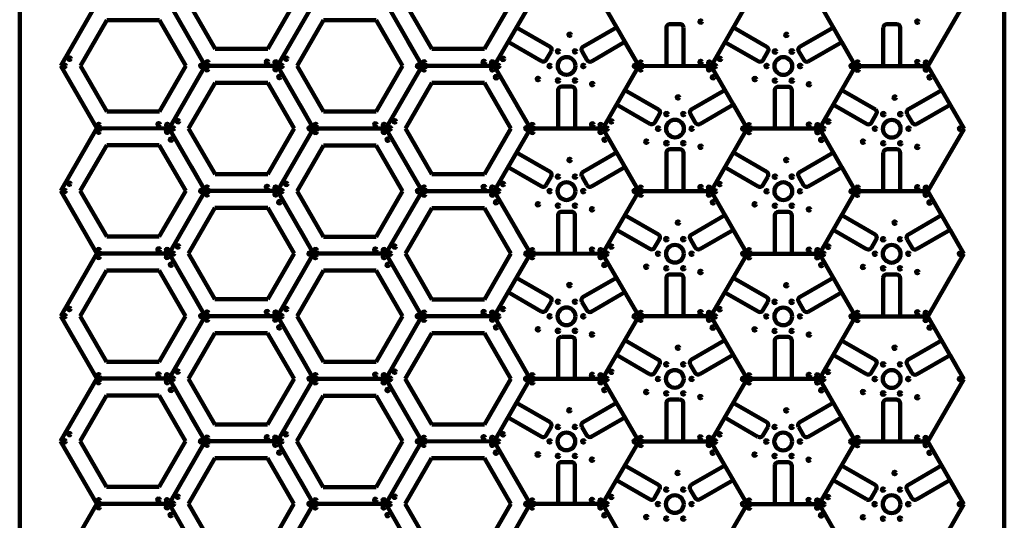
# Model space of a CAD drawing. Header units: millimetres. Extents: x -610 to 610, y -1219 to 1219.
# Tile 2 of 4: x -610 to 610, y -600 to 20. Entities that reach past the tile are written whole.
import ezdxf

# ---------------------------------------------------------------- set-up
doc = ezdxf.new("R2010")
doc.units = ezdxf.units.MM
doc.layers.add('Layer1', color=7, linetype='Continuous')

msp = doc.modelspace()

# ---------------------------------------------------------------- linework, layer by layer
at = {"layer": 'Layer1', "color": 150, "lineweight": 211, "ltscale": 25.4}
for p, q in [((-513.9, 40.4), (-558.7, -37)), ((-424.5, 40.4), (-379.8, -37.1)), ((-379.8, -37.1), (-424.5, 40.4)), ((-400.3, 40.4), (-367.6, -16.2)), ((-302.3, -16.2), (-269.7, 40.4)), ((-245.5, 40.3), (-290.3, -37.2)), ((-290.3, -37.2), (-245.5, 40.3)), ((-156, 40.3), (-111.3, -37.2)), ((-111.3, -37.2), (-156, 40.3)), ((-131.9, 40.2), (-99.2, -16.3)), ((-33.9, -16.3), (-1.3, 40.2)), ((22.9, 40.2), (-21.9, -37.3)), ((-21.9, -37.3), (22.9, 40.2)), ((157.1, -37.3), (112.4, 40.2)), ((112.4, 40.2), (157.1, -37.3)), ((246.5, -37.4), (291.3, 40.1)), ((291.3, 40.1), (246.5, -37.4)), ((425.5, -37.5), (380.8, 40)), ((380.8, 40), (425.5, -37.5)), ((515, -37.5), (559.7, 40)), ((-501.9, 19.5), (-534.5, -37.1)), ((-436.6, 19.5), (-501.9, 19.5)), ((-403.9, -37.1), (-436.6, 19.5)), ((-233.5, 19.4), (-266.1, -37.2)), ((-168.2, 19.4), (-233.5, 19.4)), ((-135.5, -37.2), (-168.2, 19.4)), ((-367.6, -16.2), (-302.3, -16.2)), ((-99.2, -16.3), (-33.9, -16.3)), ((-558.7, -37), (-514, -114.5)), ((-534.5, -37.1), (-501.9, -93.6)), ((-436.6, -93.6), (-403.9, -37.1)), ((-379.8, -37.1), (-424.5, -114.6)), ((-424.5, -114.6), (-379.8, -37.1)), ((-379.8, -37.1), (-290.3, -37.2)), ((-290.3, -37.2), (-379.8, -37.1)), ((-290.3, -37.2), (-245.6, -114.7)), ((-245.6, -114.7), (-290.3, -37.2)), ((-266.1, -37.2), (-233.5, -93.7)), ((-168.2, -93.7), (-135.5, -37.2)), ((-111.3, -37.2), (-156.1, -114.7)), ((-156.1, -114.7), (-111.3, -37.2)), ((-111.3, -37.2), (-21.9, -37.3)), ((-21.9, -37.3), (-111.3, -37.2)), ((-21.9, -37.3), (22.8, -114.8)), ((22.8, -114.8), (-21.9, -37.3)), ((112.3, -114.8), (157.1, -37.3)), ((157.1, -37.3), (112.3, -114.8)), ((157.1, -37.3), (246.5, -37.4)), ((246.5, -37.4), (157.1, -37.3)), ((291.3, -114.9), (246.5, -37.4)), ((246.5, -37.4), (291.3, -114.9)), ((380.7, -114.9), (425.5, -37.5)), ((425.5, -37.5), (380.7, -114.9)), ((425.5, -37.5), (515, -37.5)), ((515, -37.5), (425.5, -37.5)), ((559.7, -115), (515, -37.5)), ((-367.7, -58.1), (-400.4, -114.6)), ((-302.4, -58.1), (-367.7, -58.1)), ((-269.8, -114.6), (-302.4, -58.1)), ((-99.3, -58.2), (-131.9, -114.7)), ((-34, -58.2), (-99.3, -58.2)), ((-1.4, -114.7), (-34, -58.2)), ((-501.9, -93.6), (-436.6, -93.6)), ((-233.5, -93.7), (-168.2, -93.7)), ((-514, -114.5), (-558.8, -192)), ((-514, -114.5), (-424.5, -114.6)), ((-424.5, -114.6), (-514, -114.5)), ((-424.5, -114.6), (-379.8, -192.1)), ((-379.8, -192.1), (-424.5, -114.6)), ((-400.4, -114.6), (-367.7, -171.2)), ((-302.4, -171.2), (-269.8, -114.6)), ((-245.6, -114.7), (-290.4, -192.1)), ((-290.4, -192.1), (-245.6, -114.7)), ((-245.6, -114.7), (-156.1, -114.7)), ((-156.1, -114.7), (-245.6, -114.7)), ((-156.1, -114.7), (-111.4, -192.2)), ((-111.4, -192.2), (-156.1, -114.7)), ((-131.9, -114.7), (-99.3, -171.3)), ((-34, -171.3), (-1.4, -114.7)), ((22.8, -114.8), (-21.9, -192.2)), ((-21.9, -192.2), (22.8, -114.8)), ((22.8, -114.8), (112.3, -114.8)), ((112.3, -114.8), (22.8, -114.8)), ((157, -192.3), (112.3, -114.8)), ((112.3, -114.8), (157, -192.3)), ((246.5, -192.4), (291.3, -114.9)), ((291.3, -114.9), (246.5, -192.4)), ((291.3, -114.9), (380.7, -114.9)), ((380.7, -114.9), (291.3, -114.9)), ((425.4, -192.4), (380.7, -114.9)), ((380.7, -114.9), (425.4, -192.4)), ((514.9, -192.5), (559.7, -115)), ((-501.9, -135.5), (-534.6, -192)), ((-436.7, -135.5), (-501.9, -135.5)), ((-404, -192), (-436.7, -135.5)), ((-233.5, -135.6), (-266.2, -192.2)), ((-168.2, -135.6), (-233.5, -135.6)), ((-135.6, -192.2), (-168.2, -135.6)), ((-367.7, -171.2), (-302.4, -171.2)), ((-99.3, -171.3), (-34, -171.3)), ((-558.8, -192), (-514.1, -269.5)), ((-534.6, -192), (-501.9, -248.6)), ((-436.7, -248.6), (-404, -192)), ((-379.8, -192.1), (-424.6, -269.6)), ((-424.6, -269.6), (-379.8, -192.1)), ((-379.8, -192.1), (-290.4, -192.1)), ((-290.4, -192.1), (-379.8, -192.1)), ((-290.4, -192.1), (-245.7, -269.6)), ((-245.7, -269.6), (-290.4, -192.1)), ((-266.2, -192.2), (-233.5, -248.7)), ((-168.2, -248.7), (-135.6, -192.2)), ((-111.4, -192.2), (-156.2, -269.7)), ((-156.2, -269.7), (-111.4, -192.2)), ((-111.4, -192.2), (-21.9, -192.2)), ((-21.9, -192.2), (-111.4, -192.2)), ((-21.9, -192.2), (22.8, -269.7)), ((22.8, -269.7), (-21.9, -192.2)), ((112.2, -269.8), (157, -192.3)), ((157, -192.3), (112.2, -269.8)), ((157, -192.3), (246.5, -192.4)), ((246.5, -192.4), (157, -192.3)), ((291.2, -269.9), (246.5, -192.4)), ((246.5, -192.4), (291.2, -269.9)), ((380.7, -269.9), (425.4, -192.4)), ((425.4, -192.4), (380.7, -269.9)), ((425.4, -192.4), (514.9, -192.5)), ((514.9, -192.5), (425.4, -192.4)), ((559.6, -270), (514.9, -192.5)), ((-367.8, -213), (-400.4, -269.6)), ((-302.5, -213), (-367.8, -213)), ((-269.8, -269.6), (-302.5, -213)), ((-99.4, -213.2), (-132, -269.7)), ((-34.1, -213.2), (-99.4, -213.2)), ((-1.4, -269.7), (-34.1, -213.2)), ((-501.9, -248.6), (-436.7, -248.6)), ((-233.5, -248.7), (-168.2, -248.7)), ((-514.1, -269.5), (-558.8, -347)), ((-514.1, -269.5), (-424.6, -269.6)), ((-424.6, -269.6), (-514.1, -269.5)), ((-424.6, -269.6), (-379.9, -347.1)), ((-379.9, -347.1), (-424.6, -269.6)), ((-400.4, -269.6), (-367.8, -326.1)), ((-302.5, -326.1), (-269.8, -269.6)), ((-245.7, -269.6), (-290.4, -347.1)), ((-290.4, -347.1), (-245.7, -269.6)), ((-245.7, -269.6), (-156.2, -269.7)), ((-156.2, -269.7), (-245.7, -269.6)), ((-156.2, -269.7), (-111.5, -347.2)), ((-111.5, -347.2), (-156.2, -269.7)), ((-132, -269.7), (-99.4, -326.3)), ((-34.1, -326.3), (-1.4, -269.7)), ((22.8, -269.7), (-22, -347.2)), ((-22, -347.2), (22.8, -269.7)), ((22.8, -269.7), (112.2, -269.8)), ((112.2, -269.8), (22.8, -269.7)), ((156.9, -347.3), (112.2, -269.8)), ((112.2, -269.8), (156.9, -347.3)), ((246.4, -347.3), (291.2, -269.9)), ((291.2, -269.9), (246.4, -347.3)), ((291.2, -269.9), (380.7, -269.9)), ((380.7, -269.9), (291.2, -269.9)), ((425.4, -347.4), (380.7, -269.9)), ((380.7, -269.9), (425.4, -347.4)), ((514.8, -347.4), (559.6, -270)), ((-502, -290.5), (-534.7, -347)), ((-436.7, -290.5), (-502, -290.5)), ((-404.1, -347), (-436.7, -290.5)), ((-233.6, -290.6), (-266.2, -347.1)), ((-168.3, -290.6), (-233.6, -290.6)), ((-135.7, -347.1), (-168.3, -290.6)), ((-367.8, -326.1), (-302.5, -326.1)), ((-99.4, -326.3), (-34.1, -326.3)), ((-558.8, -347), (-514.1, -424.5)), ((-534.7, -347), (-502, -403.6)), ((-436.7, -403.6), (-404.1, -347)), ((-379.9, -347.1), (-424.7, -424.5)), ((-424.7, -424.5), (-379.9, -347.1)), ((-379.9, -347.1), (-290.4, -347.1)), ((-290.4, -347.1), (-379.9, -347.1)), ((-290.4, -347.1), (-245.7, -424.6)), ((-245.7, -424.6), (-290.4, -347.1)), ((-266.2, -347.1), (-233.6, -403.7)), ((-168.3, -403.7), (-135.7, -347.1)), ((-111.5, -347.2), (-156.2, -424.6)), ((-156.2, -424.6), (-111.5, -347.2)), ((-111.5, -347.2), (-22, -347.2)), ((-22, -347.2), (-111.5, -347.2)), ((-22, -347.2), (22.7, -424.7)), ((22.7, -424.7), (-22, -347.2)), ((112.2, -424.8), (156.9, -347.3)), ((156.9, -347.3), (112.2, -424.8)), ((156.9, -347.3), (246.4, -347.3)), ((246.4, -347.3), (156.9, -347.3)), ((291.1, -424.8), (246.4, -347.3)), ((246.4, -347.3), (291.1, -424.8)), ((380.6, -424.9), (425.4, -347.4)), ((425.4, -347.4), (380.6, -424.9)), ((425.4, -347.4), (514.8, -347.4)), ((514.8, -347.4), (425.4, -347.4)), ((559.5, -425), (514.8, -347.4)), ((-367.8, -368), (-400.5, -424.6)), ((-302.6, -368), (-367.8, -368)), ((-269.9, -424.6), (-302.6, -368)), ((-99.4, -368.1), (-132.1, -424.7)), ((-34.1, -368.1), (-99.4, -368.1)), ((-1.5, -424.7), (-34.1, -368.1)), ((-502, -403.6), (-436.7, -403.6)), ((-233.6, -403.7), (-168.3, -403.7)), ((-514.1, -424.5), (-558.9, -502)), ((-514.1, -424.5), (-424.7, -424.5)), ((-424.7, -424.5), (-514.1, -424.5)), ((-424.7, -424.5), (-380, -502)), ((-380, -502), (-424.7, -424.5)), ((-400.5, -424.6), (-367.8, -481.1)), ((-302.6, -481.1), (-269.9, -424.6)), ((-245.7, -424.6), (-290.5, -502.1)), ((-290.5, -502.1), (-245.7, -424.6)), ((-245.7, -424.6), (-156.2, -424.6)), ((-156.2, -424.6), (-245.7, -424.6)), ((-156.2, -424.6), (-111.5, -502.1)), ((-111.5, -502.1), (-156.2, -424.6)), ((-132.1, -424.7), (-99.4, -481.2)), ((-34.1, -481.2), (-1.5, -424.7)), ((22.7, -424.7), (-22.1, -502.2)), ((-22.1, -502.2), (22.7, -424.7)), ((22.7, -424.7), (112.2, -424.8)), ((112.2, -424.8), (22.7, -424.7)), ((156.9, -502.3), (112.2, -424.8)), ((112.2, -424.8), (156.9, -502.3)), ((246.3, -502.3), (291.1, -424.8)), ((291.1, -424.8), (246.3, -502.3)), ((291.1, -424.8), (380.6, -424.9)), ((380.6, -424.9), (291.1, -424.8)), ((425.3, -502.4), (380.6, -424.9)), ((380.6, -424.9), (425.3, -502.4)), ((514.8, -502.4), (559.5, -425)), ((-502.1, -445.4), (-534.7, -502)), ((-436.8, -445.4), (-502.1, -445.4)), ((-404.1, -502), (-436.8, -445.4)), ((-233.7, -445.6), (-266.3, -502.1)), ((-168.4, -445.6), (-233.7, -445.6)), ((-135.7, -502.1), (-168.4, -445.6)), ((-367.8, -481.1), (-302.6, -481.1)), ((-99.4, -481.2), (-34.1, -481.2)), ((-558.9, -502), (-514.2, -579.5)), ((-534.7, -502), (-502.1, -558.5)), ((-436.8, -558.5), (-404.1, -502)), ((-380, -502), (-424.7, -579.5)), ((-424.7, -579.5), (-380, -502)), ((-380, -502), (-290.5, -502.1)), ((-290.5, -502.1), (-380, -502)), ((-290.5, -502.1), (-245.8, -579.6)), ((-245.8, -579.6), (-290.5, -502.1)), ((-266.3, -502.1), (-233.7, -558.7)), ((-168.4, -558.7), (-135.7, -502.1)), ((-111.5, -502.1), (-156.3, -579.6)), ((-156.3, -579.6), (-111.5, -502.1)), ((-111.5, -502.1), (-22.1, -502.2)), ((-22.1, -502.2), (-111.5, -502.1)), ((-22.1, -502.2), (22.6, -579.7)), ((22.6, -579.7), (-22.1, -502.2)), ((112.1, -579.7), (156.9, -502.3)), ((156.9, -502.3), (112.1, -579.7)), ((156.9, -502.3), (246.3, -502.3)), ((246.3, -502.3), (156.9, -502.3)), ((291, -579.8), (246.3, -502.3)), ((246.3, -502.3), (291, -579.8)), ((380.5, -579.8), (425.3, -502.4)), ((425.3, -502.4), (380.5, -579.8)), ((425.3, -502.4), (514.8, -502.4)), ((514.8, -502.4), (425.3, -502.4)), ((559.5, -579.9), (514.8, -502.4)), ((-367.9, -523), (-400.6, -579.5)), ((-302.6, -523), (-367.9, -523)), ((-270, -579.5), (-302.6, -523)), ((-99.5, -523.1), (-132.1, -579.7)), ((-34.2, -523.1), (-99.5, -523.1)), ((-1.6, -579.7), (-34.2, -523.1)), ((-502.1, -558.5), (-436.8, -558.5)), ((-233.7, -558.7), (-168.4, -558.7)), ((-514.2, -579.5), (-559, -656.9)), ((-514.2, -579.5), (-424.7, -579.5)), ((-424.7, -579.5), (-514.2, -579.5)), ((-424.7, -579.5), (-380, -657)), ((-380, -657), (-424.7, -579.5)), ((-400.6, -579.5), (-367.9, -636.1)), ((-302.6, -636.1), (-270, -579.5)), ((-245.8, -579.6), (-290.6, -657)), ((-290.6, -657), (-245.8, -579.6)), ((-245.8, -579.6), (-156.3, -579.6)), ((-156.3, -579.6), (-245.8, -579.6)), ((-156.3, -579.6), (-111.6, -657.1)), ((-111.6, -657.1), (-156.3, -579.6)), ((-132.1, -579.7), (-99.5, -636.2)), ((-34.2, -636.2), (-1.6, -579.7)), ((22.6, -579.7), (-22.1, -657.2)), ((-22.1, -657.2), (22.6, -579.7)), ((22.6, -579.7), (112.1, -579.7)), ((112.1, -579.7), (22.6, -579.7)), ((156.8, -657.2), (112.1, -579.7)), ((112.1, -579.7), (156.8, -657.2)), ((246.3, -657.3), (291, -579.8)), ((291, -579.8), (246.3, -657.3)), ((291, -579.8), (380.5, -579.8)), ((380.5, -579.8), (291, -579.8)), ((425.2, -657.4), (380.5, -579.8)), ((380.5, -579.8), (425.2, -657.4)), ((514.7, -657.4), (559.5, -579.9))]:
    msp.add_line(p, q, dxfattribs=at)
at = {"layer": 'Layer1', "color": 3, "lineweight": 211, "ltscale": 25.4}
for p, q in [((207.8, 14.6), (195.9, 14.6)), ((476.3, 14.4), (464.3, 14.4)), ((47.3, -13.5), (5.7, 10.5)), ((129.5, 10.5), (88.4, -13.3)), ((191.4, 10.6), (191.4, -37.4)), ((212.3, -37.4), (212.3, 10.1)), ((315.7, -13.6), (274.2, 10.4)), ((397.9, 10.3), (356.8, -13.4)), ((459.8, 10.5), (459.8, -37.5)), ((480.7, -37.5), (480.7, 10)), ((-396.9, -7.4), (-379.8, -37.1)), ((-128.5, -7.5), (-111.3, -37.2)), ((-4.7, -7.6), (36.4, -31.3)), ((98.4, -31.6), (139.9, -7.6)), ((139.9, -7.7), (157.1, -37.3)), ((263.7, -7.7), (304.8, -31.5)), ((366.8, -31.8), (408.4, -7.8)), ((408.4, -7.8), (425.5, -37.5)), ((42.5, -29.7), (48.5, -19.3)), ((86.7, -19.4), (92.7, -29.7)), ((310.9, -29.8), (316.9, -19.5)), ((355.2, -19.5), (361.2, -29.9)), ((57.2, -66.8), (57.2, -114.8)), ((73.6, -62.9), (61.6, -62.9)), ((78.1, -114.8), (78.1, -67.3)), ((181.5, -91.1), (139.9, -67.1)), ((263.7, -67.1), (222.6, -90.8)), ((325.6, -66.9), (325.6, -114.9)), ((342, -63), (330, -63)), ((346.5, -114.9), (346.5, -67.4)), ((449.9, -91.2), (408.3, -67.2)), ((532.1, -67.2), (491, -90.9)), ((-262.7, -85), (-245.6, -114.7)), ((5.7, -85.1), (22.8, -114.8)), ((129.5, -85.1), (170.6, -108.9)), ((232.5, -109.2), (274.1, -85.2)), ((274.1, -85.2), (291.3, -114.9)), ((397.9, -85.3), (439, -109)), ((501, -109.3), (542.5, -85.3)), ((542.5, -85.3), (559.7, -115)), ((176.7, -107.3), (182.6, -96.9)), ((220.9, -96.9), (226.9, -107.3)), ((445.1, -107.4), (451.1, -97)), ((489.3, -97), (495.3, -107.4)), ((47.2, -168.5), (5.7, -144.5)), ((129.4, -144.5), (88.3, -168.3)), ((191.3, -144.3), (191.3, -192.3)), ((207.8, -140.4), (195.8, -140.4)), ((212.2, -192.3), (212.2, -144.9)), ((315.7, -168.6), (274.1, -144.6)), ((397.9, -144.6), (356.7, -168.4)), ((459.7, -144.4), (459.7, -192.5)), ((476.2, -140.5), (464.2, -140.5)), ((480.6, -192.5), (480.6, -145)), ((-397, -162.4), (-379.8, -192.1)), ((-128.6, -162.5), (-111.4, -192.2)), ((-4.8, -162.6), (36.3, -186.3)), ((98.3, -186.6), (139.9, -162.6)), ((139.9, -162.6), (157, -192.3)), ((263.6, -162.7), (304.8, -186.4)), ((366.7, -186.7), (408.3, -162.7)), ((408.3, -162.7), (425.4, -192.4)), ((42.4, -184.7), (48.4, -174.3)), ((86.7, -174.3), (92.7, -184.7)), ((310.8, -184.8), (316.8, -174.4)), ((355.1, -174.4), (361.1, -184.8)), ((73.5, -217.8), (61.6, -217.8)), ((342, -218), (330, -218)), ((57.1, -221.8), (57.1, -269.8)), ((78, -269.8), (78, -222.3)), ((181.4, -246), (139.8, -222)), ((263.6, -222.1), (222.5, -245.8)), ((325.5, -221.9), (325.5, -269.9)), ((346.4, -269.9), (346.4, -222.4)), ((449.8, -246.1), (408.3, -222.1)), ((532, -222.2), (490.9, -245.9)), ((-262.8, -239.9), (-245.7, -269.6)), ((5.6, -240.1), (22.8, -269.7)), ((129.4, -240.1), (170.5, -263.9)), ((232.5, -264.2), (274.1, -240.2)), ((274, -240.2), (291.2, -269.9)), ((397.8, -240.2), (438.9, -264)), ((500.9, -264.3), (542.5, -240.3)), ((542.5, -240.3), (559.6, -270)), ((176.6, -262.2), (182.6, -251.9)), ((220.9, -251.9), (226.8, -262.3)), ((445, -262.4), (451, -252)), ((489.3, -252), (495.3, -262.4)), ((47.2, -323.5), (5.6, -299.5)), ((129.4, -299.5), (88.2, -323.2)), ((191.3, -299.3), (191.3, -347.3)), ((207.7, -295.4), (195.7, -295.4)), ((212.2, -347.3), (212.2, -299.8)), ((315.6, -323.6), (274, -299.6)), ((397.8, -299.6), (356.7, -323.3)), ((459.7, -299.4), (459.7, -347.4)), ((476.1, -295.5), (464.2, -295.5)), ((480.6, -347.4), (480.6, -299.9)), ((-397, -317.4), (-379.9, -347.1)), ((-128.6, -317.5), (-111.5, -347.2)), ((-4.9, -317.5), (36.3, -341.3)), ((98.2, -341.6), (139.8, -317.6)), ((139.8, -317.6), (156.9, -347.3)), ((263.6, -317.7), (304.7, -341.4)), ((366.7, -341.7), (408.2, -317.7)), ((408.2, -317.7), (425.4, -347.4)), ((42.3, -339.7), (48.3, -329.3)), ((86.6, -329.3), (92.6, -339.7)), ((310.8, -339.8), (316.8, -329.4)), ((355, -329.4), (361, -339.8)), ((57, -376.7), (57, -424.7)), ((73.5, -372.8), (61.5, -372.8)), ((77.9, -424.7), (77.9, -377.3)), ((181.3, -401), (139.8, -377)), ((263.5, -377), (222.4, -400.8)), ((325.4, -376.8), (325.4, -424.9)), ((341.9, -372.9), (329.9, -372.9)), ((346.3, -424.9), (346.3, -377.4)), ((449.8, -401.1), (408.2, -377.1)), ((532, -377.1), (490.8, -400.9)), ((-262.9, -394.9), (-245.7, -424.6)), ((5.6, -395), (22.7, -424.7)), ((129.3, -395.1), (170.4, -418.8)), ((232.4, -419.1), (274, -395.1)), ((274, -395.1), (291.1, -424.8)), ((397.7, -395.2), (438.9, -419)), ((500.8, -419.3), (542.4, -395.3)), ((542.4, -395.3), (559.5, -425)), ((176.5, -417.2), (182.5, -406.8)), ((220.8, -406.8), (226.8, -417.2)), ((444.9, -417.3), (450.9, -407)), ((489.2, -407), (495.2, -417.3)), ((207.6, -450.4), (195.7, -450.4)), ((476.1, -450.5), (464.1, -450.5)), ((47.1, -478.4), (5.5, -454.4)), ((129.3, -454.5), (88.2, -478.2)), ((191.2, -454.3), (191.2, -502.3)), ((212.1, -502.3), (212.1, -454.8)), ((315.5, -478.5), (273.9, -454.5)), ((397.7, -454.6), (356.6, -478.3)), ((459.6, -454.4), (459.6, -502.4)), ((480.5, -502.4), (480.5, -454.9)), ((-397.1, -472.3), (-380, -502)), ((-128.7, -472.5), (-111.5, -502.1)), ((-4.9, -472.5), (36.2, -496.3)), ((98.2, -496.6), (139.7, -472.6)), ((139.7, -472.6), (156.9, -502.3)), ((263.5, -472.6), (304.6, -496.4)), ((366.6, -496.7), (408.2, -472.7)), ((408.1, -472.7), (425.3, -502.4)), ((42.3, -494.6), (48.3, -484.3)), ((86.5, -484.3), (92.5, -494.7)), ((310.7, -494.8), (316.7, -484.4)), ((355, -484.4), (361, -494.8)), ((57, -531.7), (57, -579.7)), ((73.4, -527.8), (61.4, -527.8)), ((77.9, -579.7), (77.8, -532.2)), ((181.3, -556), (139.7, -532)), ((263.5, -532), (222.3, -555.7)), ((325.4, -531.8), (325.4, -579.8)), ((341.8, -527.9), (329.8, -527.9)), ((346.3, -579.8), (346.3, -532.3)), ((449.7, -556.1), (408.1, -532.1)), ((531.9, -532.1), (490.8, -555.9)), ((-262.9, -549.9), (-245.8, -579.6)), ((5.5, -550), (22.6, -579.7)), ((129.2, -550.1), (170.4, -573.8)), ((232.3, -574.1), (273.9, -550.1)), ((273.9, -550.1), (291, -579.8)), ((397.7, -550.2), (438.8, -573.9)), ((500.8, -574.2), (542.3, -550.2)), ((542.3, -550.2), (559.5, -579.9)), ((176.4, -572.2), (182.4, -561.8)), ((220.7, -561.8), (226.7, -572.2)), ((444.9, -572.3), (450.9, -561.9)), ((489.1, -561.9), (495.1, -572.3))]:
    msp.add_line(p, q, dxfattribs=at)
at = {"layer": 'Layer1', "color": 150, "lineweight": 211, "ltscale": 25.4}
msp.add_polyline3d([(-609.6, -1219.2, 0), (-609.6, 1219.2, 0), (609.6, 1219.2, 0), (609.6, -1219.2, 0), (-609.6, -1219.2, 0)], dxfattribs=at)
at = {"layer": 'Layer1', "color": 3, "lineweight": 211, "ltscale": 25.4}
for centre, radius in [((233.5, 17.6), 1.5), ((502, 17.5), 1.5), ((71.3, 1.3), 1.5), ((339.8, 1.2), 1.5), ((57.1, -19.3), 1.5), ((78.1, -19.3), 1.5), ((325.5, -19.4), 1.5), ((346.5, -19.4), 1.5), ((-553.8, -37.1), 1.5), ((-547.9, -28.3), 1.5), ((-384.7, -37.1), 1.5), ((-377.4, -32.9), 1.5), ((-303.3, -32.2), 1.5), ((-292.7, -32.9), 1.5), ((-285.4, -37.2), 1.5), ((-279.5, -28.4), 1.5), ((-116.2, -37.2), 1.5), ((-109, -33), 1.5), ((-34.9, -32.3), 1.5), ((-24.3, -33), 1.5), ((-17, -37.3), 1.5), ((-11.1, -28.5), 1.5), ((46.8, -37.3), 1.5), ((67.6, -37.3), 11), ((88.4, -37.3), 1.5), ((152.2, -37.3), 1.5), ((159.4, -33.1), 1.5), ((233.5, -32.4), 1.5), ((244.2, -33.1), 1.5), ((251.5, -37.4), 1.5), ((257.4, -28.6), 1.5), ((315.2, -37.4), 1.5), ((336, -37.4), 11), ((356.8, -37.4), 1.5), ((420.6, -37.4), 1.5), ((427.8, -33.2), 1.5), ((502, -32.5), 1.5), ((512.6, -33.2), 1.5), ((-377.5, -41.4), 1.5), ((-292.8, -41.4), 1.5), ((-109.1, -41.5), 1.5), ((-24.3, -41.5), 1.5), ((159.4, -41.6), 1.5), ((244.1, -41.6), 1.5), ((427.8, -41.7), 1.5), ((512.5, -41.7), 1.5), ((-288, -51), 1.5), ((-19.6, -51.2), 1.5), ((32.2, -53.5), 1.5), ((57.1, -55.3), 1.5), ((78.1, -55.3), 1.5), ((99.3, -59.8), 1.5), ((248.8, -51.3), 1.5), ((300.7, -53.6), 1.5), ((325.5, -55.4), 1.5), ((346.5, -55.4), 1.5), ((367.7, -60), 1.5), ((517.2, -51.4), 1.5), ((205.5, -76.3), 1.5), ((473.9, -76.4), 1.5), ((191.3, -96.9), 1.5), ((212.3, -96.9), 1.5), ((459.7, -97), 1.5), ((480.7, -97), 1.5), ((-511.7, -110.3), 1.5), ((-437.5, -109.6), 1.5), ((-426.9, -110.3), 1.5), ((-413.7, -105.8), 1.5), ((-243.2, -110.4), 1.5), ((-169.1, -109.7), 1.5), ((-158.5, -110.4), 1.5), ((-145.3, -105.9), 1.5), ((25.2, -110.5), 1.5), ((99.3, -109.8), 1.5), ((109.9, -110.5), 1.5), ((123.1, -106), 1.5), ((201.8, -114.9), 11), ((293.6, -110.7), 1.5), ((367.7, -110), 1.5), ((378.3, -110.7), 1.5), ((391.5, -106.1), 1.5), ((470.2, -115), 11), ((-511.7, -118.8), 1.5), ((-427, -118.8), 1.5), ((-419.6, -114.6), 1.5), ((-250.5, -114.6), 1.5), ((-243.3, -118.9), 1.5), ((-158.6, -118.9), 1.5), ((-151.2, -114.7), 1.5), ((17.9, -114.7), 1.5), ((25.1, -119), 1.5), ((109.8, -119), 1.5), ((117.2, -114.9), 1.5), ((181, -114.9), 1.5), ((222.6, -114.9), 1.5), ((286.3, -114.9), 1.5), ((293.5, -119.2), 1.5), ((378.3, -119.2), 1.5), ((385.6, -115), 1.5), ((449.4, -115), 1.5), ((491, -115), 1.5), ((554.8, -115), 1.5), ((-422.3, -128.5), 1.5), ((-153.8, -128.6), 1.5), ((114.6, -128.7), 1.5), ((166.4, -131), 1.5), ((191.3, -132.9), 1.5), ((212.3, -132.9), 1.5), ((383, -128.8), 1.5), ((434.8, -131.1), 1.5), ((459.7, -133), 1.5), ((480.7, -133), 1.5), ((233.5, -137.4), 1.5), ((501.9, -137.5), 1.5), ((71.3, -153.7), 1.5), ((339.7, -153.8), 1.5), ((-548, -183.2), 1.5), ((-279.5, -183.3), 1.5), ((-11.1, -183.5), 1.5), ((57, -174.3), 1.5), ((67.5, -192.3), 11), ((78, -174.3), 1.5), ((257.3, -183.6), 1.5), ((325.5, -174.4), 1.5), ((336, -192.4), 11), ((346.5, -174.4), 1.5), ((-553.9, -192), 1.5), ((-384.7, -192), 1.5), ((-377.5, -187.9), 1.5), ((-377.5, -196.4), 1.5), ((-303.4, -187.2), 1.5), ((-292.8, -196.4), 1.5), ((-292.7, -187.9), 1.5), ((-285.4, -192.2), 1.5), ((-116.3, -192.2), 1.5), ((-109.1, -188), 1.5), ((-109.1, -196.5), 1.5), ((-34.9, -187.3), 1.5), ((-24.4, -196.5), 1.5), ((-24.3, -188), 1.5), ((-17, -192.3), 1.5), ((46.8, -192.3), 1.5), ((88.3, -192.3), 1.5), ((152.1, -192.3), 1.5), ((159.4, -188.1), 1.5), ((233.5, -187.4), 1.5), ((244.1, -188.1), 1.5), ((251.4, -192.4), 1.5), ((315.2, -192.4), 1.5), ((356.7, -192.4), 1.5), ((420.5, -192.4), 1.5), ((427.8, -188.2), 1.5), ((501.9, -187.5), 1.5), ((512.5, -188.2), 1.5), ((-288.1, -206), 1.5), ((-19.7, -206.1), 1.5), ((32.2, -208.5), 1.5), ((159.3, -196.6), 1.5), ((244, -196.6), 1.5), ((248.8, -206.2), 1.5), ((300.6, -208.6), 1.5), ((427.7, -196.7), 1.5), ((512.4, -196.7), 1.5), ((517.2, -206.4), 1.5), ((57, -210.3), 1.5), ((78, -210.3), 1.5), ((99.2, -214.8), 1.5), ((325.5, -210.4), 1.5), ((346.5, -210.4), 1.5), ((367.7, -214.9), 1.5), ((205.5, -231.2), 1.5), ((473.9, -231.4), 1.5), ((191.2, -251.8), 1.5), ((212.2, -251.8), 1.5), ((459.6, -251.9), 1.5), ((480.6, -251.9), 1.5), ((-511.7, -265.3), 1.5), ((-437.6, -264.6), 1.5), ((-427, -265.3), 1.5), ((-419.7, -269.6), 1.5), ((-413.8, -260.8), 1.5), ((-250.6, -269.6), 1.5), ((-243.3, -265.4), 1.5), ((-169.2, -264.7), 1.5), ((-158.6, -265.4), 1.5), ((-151.3, -269.7), 1.5), ((-145.4, -260.9), 1.5), ((17.9, -269.7), 1.5), ((25.1, -265.5), 1.5), ((99.2, -264.8), 1.5), ((109.8, -265.5), 1.5), ((123.1, -261), 1.5), ((201.7, -269.8), 11), ((293.5, -265.6), 1.5), ((367.6, -264.9), 1.5), ((378.3, -265.6), 1.5), ((391.5, -261.1), 1.5), ((470.1, -269.9), 11), ((-511.8, -273.8), 1.5), ((-427.1, -273.8), 1.5), ((-243.4, -273.9), 1.5), ((-158.6, -273.9), 1.5), ((25, -274), 1.5), ((109.8, -274), 1.5), ((117.1, -269.8), 1.5), ((180.9, -269.8), 1.5), ((222.5, -269.8), 1.5), ((286.3, -269.8), 1.5), ((293.5, -274.1), 1.5), ((378.2, -274.1), 1.5), ((385.6, -269.9), 1.5), ((449.4, -269.9), 1.5), ((490.9, -269.9), 1.5), ((554.7, -269.9), 1.5), ((-422.3, -283.4), 1.5), ((-153.9, -283.6), 1.5), ((114.5, -283.7), 1.5), ((166.3, -286), 1.5), ((191.2, -287.8), 1.5), ((212.2, -287.8), 1.5), ((233.4, -292.4), 1.5), ((382.9, -283.8), 1.5), ((434.8, -286.1), 1.5), ((459.6, -287.9), 1.5), ((480.6, -287.9), 1.5), ((501.8, -292.5), 1.5), ((71.2, -308.7), 1.5), ((339.6, -308.8), 1.5), ((57, -329.3), 1.5), ((78, -329.3), 1.5), ((325.4, -329.4), 1.5), ((346.4, -329.4), 1.5), ((-548, -338.2), 1.5), ((-377.5, -342.8), 1.5), ((-303.4, -342.1), 1.5), ((-292.8, -342.8), 1.5), ((-279.6, -338.3), 1.5), ((-35, -342.2), 1.5), ((-11.2, -338.4), 1.5), ((67.5, -347.3), 11), ((233.4, -342.4), 1.5), ((257.2, -338.5), 1.5), ((335.9, -347.4), 11), ((501.8, -342.5), 1.5), ((-553.9, -347), 1.5), ((-384.8, -347), 1.5), ((-377.6, -351.3), 1.5), ((-292.9, -351.3), 1.5), ((-285.5, -347.1), 1.5), ((-116.4, -347.1), 1.5), ((-109.2, -351.4), 1.5), ((-109.1, -342.9), 1.5), ((-24.5, -351.4), 1.5), ((-24.4, -342.9), 1.5), ((-17.1, -347.3), 1.5), ((46.7, -347.3), 1.5), ((88.2, -347.3), 1.5), ((152, -347.3), 1.5), ((159.2, -351.6), 1.5), ((159.3, -343.1), 1.5), ((244, -343.1), 1.5), ((244, -351.6), 1.5), ((251.3, -347.4), 1.5), ((315.1, -347.4), 1.5), ((356.7, -347.4), 1.5), ((420.5, -347.4), 1.5), ((427.6, -351.7), 1.5), ((427.7, -343.2), 1.5), ((512.4, -343.2), 1.5), ((512.4, -351.7), 1.5), ((-288.2, -361), 1.5), ((-19.7, -361.1), 1.5), ((32.1, -363.4), 1.5), ((57, -365.3), 1.5), ((78, -365.3), 1.5), ((248.7, -361.2), 1.5), ((300.5, -363.5), 1.5), ((325.4, -365.4), 1.5), ((346.4, -365.4), 1.5), ((517.1, -361.3), 1.5), ((99.2, -369.8), 1.5), ((367.6, -369.9), 1.5), ((205.4, -386.2), 1.5), ((473.8, -386.3), 1.5), ((-413.9, -415.7), 1.5), ((-145.4, -415.9), 1.5), ((123, -416), 1.5), ((191.1, -406.8), 1.5), ((201.6, -424.8), 11), ((212.1, -406.8), 1.5), ((459.6, -406.9), 1.5), ((470.1, -424.9), 11), ((480.6, -406.9), 1.5), ((-511.8, -420.3), 1.5), ((-437.7, -419.6), 1.5), ((-427.1, -420.3), 1.5), ((-419.8, -424.6), 1.5), ((-250.6, -424.6), 1.5), ((-243.4, -420.4), 1.5), ((-169.3, -419.7), 1.5), ((-158.6, -420.4), 1.5), ((-151.3, -424.7), 1.5), ((17.8, -424.7), 1.5), ((25, -420.5), 1.5), ((99.2, -419.8), 1.5), ((109.8, -420.5), 1.5), ((117.1, -424.8), 1.5), ((180.9, -424.8), 1.5), ((222.4, -424.8), 1.5), ((286.2, -424.8), 1.5), ((293.5, -420.6), 1.5), ((367.6, -419.9), 1.5), ((378.2, -420.6), 1.5), ((385.5, -424.9), 1.5), ((391.4, -416.1), 1.5), ((449.3, -424.9), 1.5), ((490.8, -424.9), 1.5), ((554.6, -424.9), 1.5), ((-511.9, -428.8), 1.5), ((-427.1, -428.8), 1.5), ((-422.4, -438.4), 1.5), ((-243.4, -428.9), 1.5), ((-158.7, -428.9), 1.5), ((-154, -438.5), 1.5), ((25, -429), 1.5), ((109.7, -429), 1.5), ((114.4, -438.6), 1.5), ((293.4, -429.1), 1.5), ((378.1, -429.1), 1.5), ((382.9, -438.8), 1.5), ((166.3, -441), 1.5), ((191.1, -442.8), 1.5), ((212.1, -442.8), 1.5), ((233.3, -447.3), 1.5), ((434.7, -441.1), 1.5), ((459.6, -442.9), 1.5), ((480.6, -442.9), 1.5), ((501.8, -447.5), 1.5), ((71.1, -463.6), 1.5), ((339.6, -463.8), 1.5), ((56.9, -484.2), 1.5), ((77.9, -484.2), 1.5), ((325.3, -484.3), 1.5), ((346.3, -484.3), 1.5), ((-548.1, -493.2), 1.5), ((-377.6, -497.8), 1.5), ((-303.5, -497.1), 1.5), ((-292.9, -497.8), 1.5), ((-279.7, -493.3), 1.5), ((-109.2, -497.9), 1.5), ((-35.1, -497.2), 1.5), ((-24.5, -497.9), 1.5), ((-11.3, -493.4), 1.5), ((67.4, -502.2), 11), ((159.2, -498), 1.5), ((233.3, -497.3), 1.5), ((244, -498), 1.5), ((257.2, -493.5), 1.5), ((335.8, -502.3), 11), ((427.6, -498.2), 1.5), ((501.8, -497.5), 1.5), ((512.4, -498.2), 1.5), ((-554, -502), 1.5), ((-384.9, -502), 1.5), ((-377.7, -506.3), 1.5), ((-293, -506.3), 1.5), ((-285.6, -502.1), 1.5), ((-116.5, -502.1), 1.5), ((-109.3, -506.4), 1.5), ((-24.5, -506.4), 1.5), ((-17.2, -502.2), 1.5), ((46.6, -502.2), 1.5), ((88.2, -502.2), 1.5), ((152, -502.2), 1.5), ((159.2, -506.5), 1.5), ((243.9, -506.5), 1.5), ((251.3, -502.3), 1.5), ((315, -502.3), 1.5), ((356.6, -502.3), 1.5), ((420.4, -502.3), 1.5), ((427.6, -506.7), 1.5), ((512.3, -506.7), 1.5), ((-288.2, -516), 1.5), ((-19.8, -516.1), 1.5), ((32, -518.4), 1.5), ((56.9, -520.2), 1.5), ((77.9, -520.2), 1.5), ((99.1, -524.8), 1.5), ((248.6, -516.2), 1.5), ((300.5, -518.5), 1.5), ((325.3, -520.3), 1.5), ((346.3, -520.3), 1.5), ((367.5, -524.9), 1.5), ((517, -516.3), 1.5), ((205.3, -541.2), 1.5), ((473.7, -541.3), 1.5), ((191.1, -561.8), 1.5), ((212.1, -561.8), 1.5), ((459.5, -561.9), 1.5), ((480.5, -561.9), 1.5), ((-413.9, -570.7), 1.5), ((-145.5, -570.8), 1.5), ((122.9, -570.9), 1.5), ((201.6, -579.8), 11), ((391.3, -571.1), 1.5), ((470, -579.9), 11), ((-511.9, -575.2), 1.5), ((-511.9, -583.7), 1.5), ((-437.7, -574.5), 1.5), ((-427.2, -583.7), 1.5), ((-427.1, -575.2), 1.5), ((-419.8, -579.5), 1.5), ((-250.7, -579.5), 1.5), ((-243.5, -583.8), 1.5), ((-243.4, -575.3), 1.5), ((-169.3, -574.6), 1.5), ((-158.8, -583.8), 1.5), ((-158.7, -575.3), 1.5), ((-151.4, -579.7), 1.5), ((17.7, -579.7), 1.5), ((24.9, -584), 1.5), ((25, -575.5), 1.5), ((99.1, -574.8), 1.5), ((109.6, -584), 1.5), ((109.7, -575.5), 1.5), ((117, -579.8), 1.5), ((180.8, -579.8), 1.5), ((222.4, -579.8), 1.5), ((286.1, -579.8), 1.5), ((293.3, -584.1), 1.5), ((293.4, -575.6), 1.5), ((367.5, -574.9), 1.5), ((378.1, -575.6), 1.5), ((378.1, -584.1), 1.5), ((385.4, -579.9), 1.5), ((449.2, -579.9), 1.5), ((490.8, -579.9), 1.5), ((554.6, -579.9), 1.5), ((-422.5, -593.4), 1.5), ((-154, -593.5), 1.5), ((114.4, -593.6), 1.5), ((166.2, -595.9), 1.5), ((191.1, -597.8), 1.5), ((212.1, -597.8), 1.5), ((382.8, -593.7), 1.5), ((434.6, -596.1), 1.5), ((459.5, -597.9), 1.5), ((480.5, -597.9), 1.5)]:
    msp.add_circle(centre, radius, dxfattribs=at)
for centre, radius, start, end in [((195.7, 10.2), 4.33, 87.8934, 174.585), ((208, 10.3), 4.3, 358.0014, 91.9986), ((464.1, 10.1), 4.33, 87.8934, 174.585), ((476.4, 10.2), 4.3, 358.0014, 91.9986), ((44.8, -17), 4.33, 327.8934, 54.585), ((90.4, -17.1), 4.3, 118.0014, 211.9986), ((313.2, -17.2), 4.33, 327.8934, 54.585), ((358.8, -17.2), 4.3, 118.0014, 211.9986), ((38.7, -27.7), 4.3, 238.0014, 331.9986), ((96.6, -27.7), 4.33, 207.8934, 294.585), ((307.1, -27.8), 4.3, 238.0014, 331.9986), ((365, -27.8), 4.33, 207.8934, 294.585), ((61.5, -67.2), 4.33, 87.8934, 174.585), ((73.8, -67.2), 4.3, 358.0014, 91.9986), ((329.9, -67.3), 4.33, 87.8934, 174.585), ((342.2, -67.3), 4.3, 358.0014, 91.9986), ((179, -94.6), 4.33, 327.8934, 54.585), ((224.6, -94.6), 4.3, 118.0014, 211.9986), ((447.4, -94.7), 4.33, 327.8934, 54.585), ((493, -94.7), 4.3, 118.0014, 211.9986), ((172.9, -105.2), 4.3, 238.0014, 331.9986), ((230.7, -105.3), 4.33, 207.8934, 294.585), ((441.3, -105.4), 4.3, 238.0014, 331.9986), ((499.2, -105.4), 4.33, 207.8934, 294.585), ((195.6, -144.7), 4.33, 87.8934, 174.585), ((207.9, -144.7), 4.3, 358.0014, 91.9986), ((464.1, -144.9), 4.33, 87.8934, 174.585), ((476.4, -144.8), 4.3, 358.0014, 91.9986), ((44.7, -172), 4.33, 327.8934, 54.585), ((90.3, -172.1), 4.3, 118.0014, 211.9986), ((313.1, -172.1), 4.33, 327.8934, 54.585), ((358.7, -172.2), 4.3, 118.0014, 211.9986), ((38.6, -182.7), 4.3, 238.0014, 331.9986), ((96.5, -182.7), 4.33, 207.8934, 294.585), ((307, -182.8), 4.3, 238.0014, 331.9986), ((364.9, -182.8), 4.33, 207.8934, 294.585), ((61.4, -222.2), 4.33, 87.8934, 174.585), ((73.7, -222.1), 4.3, 358.0014, 91.9986), ((329.8, -222.3), 4.33, 87.8934, 174.585), ((342.1, -222.2), 4.3, 358.0014, 91.9986), ((178.9, -249.6), 4.33, 327.8934, 54.585), ((224.5, -249.6), 4.3, 118.0014, 211.9986), ((447.3, -249.7), 4.33, 327.8934, 54.585), ((492.9, -249.7), 4.3, 118.0014, 211.9986), ((172.8, -260.2), 4.3, 238.0014, 331.9986), ((230.7, -260.2), 4.33, 207.8934, 294.585), ((441.2, -260.3), 4.3, 238.0014, 331.9986), ((499.1, -260.3), 4.33, 207.8934, 294.585), ((195.6, -299.7), 4.33, 87.8934, 174.585), ((207.9, -299.7), 4.3, 358.0014, 91.9986), ((464, -299.8), 4.33, 87.8934, 174.585), ((476.3, -299.8), 4.3, 358.0014, 91.9986), ((44.7, -327), 4.33, 327.8934, 54.585), ((90.3, -327), 4.3, 118.0014, 211.9986), ((313.1, -327.1), 4.33, 327.8934, 54.585), ((358.7, -327.1), 4.3, 118.0014, 211.9986), ((38.5, -337.6), 4.3, 238.0014, 331.9986), ((96.4, -337.7), 4.33, 207.8934, 294.585), ((307, -337.8), 4.3, 238.0014, 331.9986), ((364.9, -337.8), 4.33, 207.8934, 294.585), ((61.3, -377.1), 4.33, 87.8934, 174.585), ((73.6, -377.1), 4.3, 358.0014, 91.9986), ((329.8, -377.3), 4.33, 87.8934, 174.585), ((342, -377.2), 4.3, 358.0014, 91.9986), ((178.8, -404.5), 4.33, 327.8934, 54.585), ((224.4, -404.6), 4.3, 118.0014, 211.9986), ((447.3, -404.6), 4.33, 327.8934, 54.585), ((492.9, -404.7), 4.3, 118.0014, 211.9986), ((172.7, -415.2), 4.3, 238.0014, 331.9986), ((230.6, -415.2), 4.33, 207.8934, 294.585), ((441.1, -415.3), 4.3, 238.0014, 331.9986), ((499, -415.3), 4.33, 207.8934, 294.585), ((195.5, -454.7), 4.33, 87.8934, 174.585), ((207.8, -454.6), 4.3, 358.0014, 91.9986), ((463.9, -454.8), 4.33, 87.8934, 174.585), ((476.2, -454.8), 4.3, 358.0014, 91.9986), ((44.6, -482), 4.33, 327.8934, 54.585), ((90.2, -482), 4.3, 118.0014, 211.9986), ((313, -482.1), 4.33, 327.8934, 54.585), ((358.6, -482.1), 4.3, 118.0014, 211.9986), ((38.5, -492.6), 4.3, 238.0014, 331.9986), ((96.4, -492.6), 4.33, 207.8934, 294.585), ((306.9, -492.7), 4.3, 238.0014, 331.9986), ((364.8, -492.7), 4.33, 207.8934, 294.585), ((61.3, -532.1), 4.33, 87.8934, 174.585), ((73.6, -532.1), 4.3, 358.0014, 91.9986), ((329.7, -532.2), 4.33, 87.8934, 174.585), ((342, -532.2), 4.3, 358.0014, 91.9986), ((178.8, -559.5), 4.33, 327.8934, 54.585), ((224.4, -559.5), 4.3, 118.0014, 211.9986), ((447.2, -559.6), 4.33, 327.8934, 54.585), ((492.8, -559.7), 4.3, 118.0014, 211.9986), ((172.7, -570.2), 4.3, 238.0014, 331.9986), ((230.5, -570.2), 4.33, 207.8934, 294.585), ((441.1, -570.3), 4.3, 238.0014, 331.9986), ((499, -570.3), 4.33, 207.8934, 294.585)]:
    msp.add_arc(centre, radius, start, end, dxfattribs=at)

doc.saveas('drawing.dxf')
